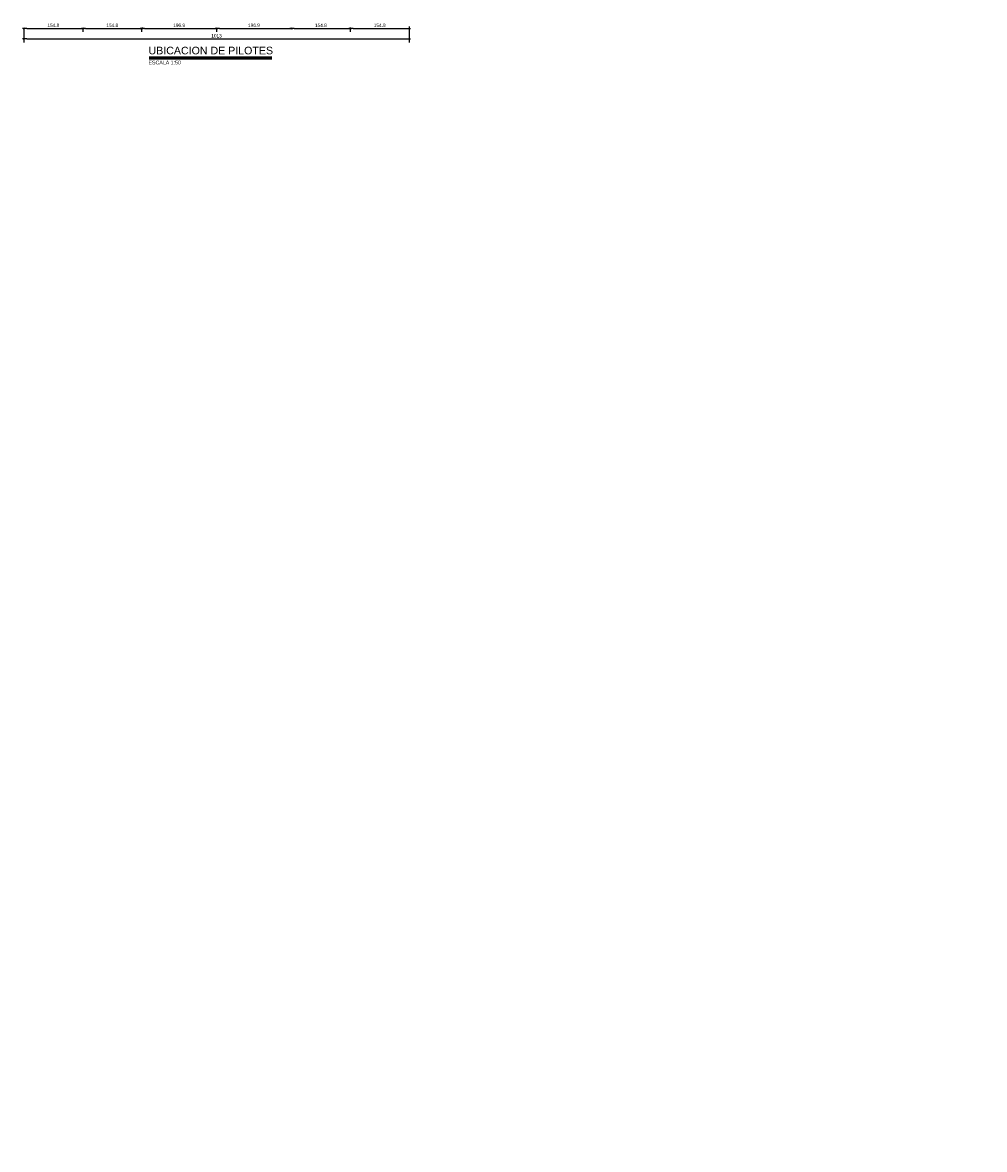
# Model space of a CAD drawing. Header units: millimetres. Extents: x 19442 to 19711, y 4351 to 4752.
# Tile 2 of 256: x 19444 to 19469, y 4486 to 4515. Entities that reach past the tile are written whole.
import ezdxf
from ezdxf.enums import TextEntityAlignment as Align

# ---------------------------------------------------------------- set-up
doc = ezdxf.new("R2010")
doc.units = ezdxf.units.MM
for name, color, linetype in [('0 @ 0.5', 7, 'Continuous'), ('cotas', 1, 'Continuous'), ('cotas @ 500', 1, 'Continuous'), ('TEXTOS TITULOS @ 0.5', 3, 'Continuous')]:
    doc.layers.add(name, color=color, linetype=linetype)
doc.styles.add('century gothic', font='GOTHIC.TTF')
doc.styles.add('NOTAS', font='GOTHIC.TTF')
doc.styles.add('SMCtitulos', font='sanss___.ttf')
doc.dimstyles.new('ANOTATIVE 100 SMCONSTRUCCIONES', dxfattribs={"dimscale": 0, "dimtxt": 0.18, "dimasz": 0.15, "dimexe": 0.18, "dimexo": 0.09, "dimgap": 0.1, "dimtad": 1, "dimzin": 0, "dimdsep": 46, "dimtxsty": 'century gothic', "dimblk1": 'FLECHA1', "dimblk2": 'FLECHA1', "dimsah": 1, "dimcen": 0.18, "dimdle": 0.075, "dimclrd": 1, "dimclre": 1, "dimclrt": 2, "dimaunit": 1, "dimadec": 0, "dimazin": 0, "dimtfac": 0.75, "dimtix": 1, "dimtmove": 2, "dimatfit": 3, "dimfxl": 0.09, "dimtvp": 1.5, "dimtfill": 1, "dimtolj": 1, "dimtzin": 0, "dimarcsym": 0})
doc.dimstyles.new('ANOTATIVE CM SMCONSTRUCCIONES', dxfattribs={"dimscale": 0, "dimtxt": 0.18, "dimasz": 0.15, "dimexe": 0.18, "dimexo": 0.18, "dimgap": 0.07, "dimtad": 1, "dimdec": 1, "dimlfac": 100, "dimdsep": 46, "dimtxsty": 'century gothic', "dimblk1": 'FLECHA1', "dimblk2": 'FLECHA1', "dimsah": 1, "dimcen": 0.18, "dimdle": 0.075, "dimclrd": 1, "dimclre": 1, "dimclrt": 2, "dimaunit": 1, "dimadec": 0, "dimazin": 2, "dimtfac": 0.75, "dimtdec": 1, "dimtix": 1, "dimtmove": 2, "dimatfit": 3, "dimfxl": 0.09, "dimtvp": 1.5, "dimtfill": 1, "dimtolj": 1, "dimtzin": 0, "dimarcsym": 0})

# ---------------------------------------------------------------- blocks, each defined once
blk = doc.blocks.new('FLECHA1')
at = {"color": 4}
blk.add_line((-0.24618, -0.24808), (0.24808, 0.25), dxfattribs=at)
at = {"color": 1}
blk.add_line((-1, 0), (0.49616, 0), dxfattribs=at)
blk = doc.blocks.new('*D494')
at = {"layer": 'cotas', "color": 1, "lineweight": -2, "transparency": 16777216}
for p, q in [((19614.326, 4625.845), (19614.326, 4700.845)), ((19570.984, 4550.845), (19524.326, 4550.845)), ((19614.326, 4548.43), (19614.326, 4550.845)), ((19570.534, 4548.43), (19524.326, 4548.43)), ((19614.326, 4473.43), (19614.326, 4398.43))]:
    blk.add_line(p, q, dxfattribs=at)
at = {"layer": 'Defpoints', "color": 0, "transparency": 16777216}
for p in [(19614.326, 4550.845), (19615.984, 4550.845), (19615.534, 4548.43)]:
    blk.add_point(p, dxfattribs=at)
at = {"layer": 'cotas', "color": 1, "lineweight": -2, "transparency": 16777216, "xscale": 75, "yscale": 75, "zscale": 75}
for p, rotation in [((19614.326, 4550.845), 270), ((19614.326, 4548.43), 90)]:
    blk.add_blockref('FLECHA1', p, dxfattribs=dict(at, rotation=rotation))
at = {"layer": 'cotas', "color": 2, "transparency": 16777216, "insert": (19517.338, 4549.637), "char_height": 90, "attachment_point": 5, "rotation": 90, "style": 'century gothic', "bg_fill": 3, "box_fill_scale": 1.1, "bg_fill_color": 256, "bg_fill_true_color": 13158600, "bg_fill_transparency": 0}
blk.add_mtext('\\A1;2.42', dxfattribs=at)
blk = doc.blocks.new('*U16')
at = {"color": 2}
blk.add_line((0, 0.052), (6.45, 0.052), dxfattribs=at)
at = {"color": 250}
blk.add_line((0, 0), (6.45, 0), dxfattribs=at)
at = {"color": 7}
blk.add_line((0, -0.047), (6.45, -0.047), dxfattribs=at)
at = {"color": 0, "linetype": 'ByBlock', "lineweight": -2, "style": 'NOTAS'}
for tag, p in [('1TITLE', (0.027, 1.014)), ('2TITLE', (-0.043, 0.181))]:
    blk.add_attdef(tag, p, '', height=0.3, dxfattribs=at)
blk.add_attdef('SCALE', text='', height=0.18, dxfattribs=at).set_placement((-0.043, -0.148), align=Align.TOP_LEFT)
blk = doc.blocks.new('*D424')
at = {"color": 1, "lineweight": -2, "transparency": 16777216}
for p, q in [((19444.108, 4515.089), (19444.108, 4515.005)), ((19444.183, 4515.095), (19445.581, 4515.095)), ((19445.656, 4515.089), (19445.656, 4515.005))]:
    blk.add_line(p, q, dxfattribs=at)
at = {"layer": 'Defpoints', "color": 0, "transparency": 16777216}
for p in [(19444.108, 4515.179), (19445.656, 4515.179), (19445.656, 4515.095)]:
    blk.add_point(p, dxfattribs=at)
at = {"color": 1, "lineweight": -2, "transparency": 16777216, "xscale": 0.075, "yscale": 0.075, "zscale": 0.075, "rotation": 180}
blk.add_blockref('FLECHA1', (19444.108, 4515.095), dxfattribs=at)
at = {"color": 1, "lineweight": -2, "transparency": 16777216, "xscale": 0.075, "yscale": 0.075, "zscale": 0.075}
blk.add_blockref('FLECHA1', (19445.656, 4515.095), dxfattribs=at)
at = {"color": 2, "transparency": 16777216, "insert": (19444.882, 4515.177), "char_height": 0.09, "attachment_point": 5, "style": 'century gothic', "bg_fill": 3, "box_fill_scale": 1.1, "bg_fill_color": 256, "bg_fill_true_color": 13158600, "bg_fill_transparency": 0}
blk.add_mtext('\\A1;154.8', dxfattribs=at)
blk = doc.blocks.new('*D425')
at = {"color": 1, "lineweight": -2, "transparency": 16777216}
for p, q in [((19445.656, 4515.089), (19445.656, 4515.005)), ((19445.731, 4515.095), (19447.129, 4515.095)), ((19447.204, 4515.089), (19447.204, 4515.005))]:
    blk.add_line(p, q, dxfattribs=at)
at = {"layer": 'Defpoints', "color": 0, "transparency": 16777216}
for p in [(19445.656, 4515.179), (19447.204, 4515.179), (19447.204, 4515.095)]:
    blk.add_point(p, dxfattribs=at)
at = {"color": 1, "lineweight": -2, "transparency": 16777216, "xscale": 0.075, "yscale": 0.075, "zscale": 0.075, "rotation": 180}
blk.add_blockref('FLECHA1', (19445.656, 4515.095), dxfattribs=at)
at = {"color": 1, "lineweight": -2, "transparency": 16777216, "xscale": 0.075, "yscale": 0.075, "zscale": 0.075}
blk.add_blockref('FLECHA1', (19447.204, 4515.095), dxfattribs=at)
at = {"color": 2, "transparency": 16777216, "insert": (19446.43, 4515.177), "char_height": 0.09, "attachment_point": 5, "style": 'century gothic', "bg_fill": 3, "box_fill_scale": 1.1, "bg_fill_color": 256, "bg_fill_true_color": 13158600, "bg_fill_transparency": 0}
blk.add_mtext('\\A1;154.8', dxfattribs=at)
blk = doc.blocks.new('*D426')
at = {"color": 1, "lineweight": -2, "transparency": 16777216}
for p, q in [((19447.204, 4515.089), (19447.204, 4515.005)), ((19447.279, 4515.095), (19449.098, 4515.095)), ((19449.173, 4515.099), (19449.173, 4515.005))]:
    blk.add_line(p, q, dxfattribs=at)
at = {"layer": 'Defpoints', "color": 0, "transparency": 16777216}
for p in [(19447.204, 4515.179), (19449.173, 4515.189), (19449.173, 4515.095)]:
    blk.add_point(p, dxfattribs=at)
at = {"color": 1, "lineweight": -2, "transparency": 16777216, "xscale": 0.075, "yscale": 0.075, "zscale": 0.075, "rotation": 180}
blk.add_blockref('FLECHA1', (19447.204, 4515.095), dxfattribs=at)
at = {"color": 1, "lineweight": -2, "transparency": 16777216, "xscale": 0.075, "yscale": 0.075, "zscale": 0.075}
blk.add_blockref('FLECHA1', (19449.173, 4515.095), dxfattribs=at)
at = {"color": 2, "transparency": 16777216, "insert": (19448.189, 4515.177), "char_height": 0.09, "attachment_point": 5, "style": 'century gothic', "bg_fill": 3, "box_fill_scale": 1.1, "bg_fill_color": 256, "bg_fill_true_color": 13158600, "bg_fill_transparency": 0}
blk.add_mtext('\\A1;196.9', dxfattribs=at)
blk = doc.blocks.new('*D427')
at = {"color": 1, "lineweight": -2, "transparency": 16777216}
for p, q in [((19449.173, 4515.099), (19449.173, 4515.005)), ((19449.248, 4515.095), (19451.067, 4515.095))]:
    blk.add_line(p, q, dxfattribs=at)
at = {"layer": 'Defpoints', "color": 0, "transparency": 16777216}
for p in [(19449.173, 4515.189), (19451.142, 4515.095), (19451.142, 4515.095)]:
    blk.add_point(p, dxfattribs=at)
at = {"color": 1, "lineweight": -2, "transparency": 16777216, "xscale": 0.075, "yscale": 0.075, "zscale": 0.075, "rotation": 180}
blk.add_blockref('FLECHA1', (19449.173, 4515.095), dxfattribs=at)
at = {"color": 1, "lineweight": -2, "transparency": 16777216, "xscale": 0.075, "yscale": 0.075, "zscale": 0.075}
blk.add_blockref('FLECHA1', (19451.142, 4515.095), dxfattribs=at)
at = {"color": 2, "transparency": 16777216, "insert": (19450.157, 4515.177), "char_height": 0.09, "attachment_point": 5, "style": 'century gothic', "bg_fill": 3, "box_fill_scale": 1.1, "bg_fill_color": 256, "bg_fill_true_color": 13158600, "bg_fill_transparency": 0}
blk.add_mtext('\\A1;196.9', dxfattribs=at)
blk = doc.blocks.new('*D428')
at = {"color": 1, "lineweight": -2, "transparency": 16777216}
for p, q in [((19451.217, 4515.095), (19452.615, 4515.095)), ((19452.69, 4515.117), (19452.69, 4515.005))]:
    blk.add_line(p, q, dxfattribs=at)
at = {"layer": 'Defpoints', "color": 0, "transparency": 16777216}
for p in [(19451.142, 4515.095), (19452.69, 4515.207), (19452.69, 4515.095)]:
    blk.add_point(p, dxfattribs=at)
at = {"color": 1, "lineweight": -2, "transparency": 16777216, "xscale": 0.075, "yscale": 0.075, "zscale": 0.075, "rotation": 180}
blk.add_blockref('FLECHA1', (19451.142, 4515.095), dxfattribs=at)
at = {"color": 1, "lineweight": -2, "transparency": 16777216, "xscale": 0.075, "yscale": 0.075, "zscale": 0.075}
blk.add_blockref('FLECHA1', (19452.69, 4515.095), dxfattribs=at)
at = {"color": 2, "transparency": 16777216, "insert": (19451.916, 4515.177), "char_height": 0.09, "attachment_point": 5, "style": 'century gothic', "bg_fill": 3, "box_fill_scale": 1.1, "bg_fill_color": 256, "bg_fill_true_color": 13158600, "bg_fill_transparency": 0}
blk.add_mtext('\\A1;154.8', dxfattribs=at)
blk = doc.blocks.new('*D429')
at = {"color": 1, "lineweight": -2, "transparency": 16777216}
for p, q in [((19452.69, 4515.117), (19452.69, 4515.005)), ((19452.765, 4515.095), (19454.163, 4515.095)), ((19454.238, 4515.149), (19454.238, 4515.005))]:
    blk.add_line(p, q, dxfattribs=at)
at = {"layer": 'Defpoints', "color": 0, "transparency": 16777216}
for p in [(19454.238, 4515.239), (19452.69, 4515.207), (19454.238, 4515.095)]:
    blk.add_point(p, dxfattribs=at)
at = {"color": 1, "lineweight": -2, "transparency": 16777216, "xscale": 0.075, "yscale": 0.075, "zscale": 0.075, "rotation": 180}
blk.add_blockref('FLECHA1', (19452.69, 4515.095), dxfattribs=at)
at = {"color": 1, "lineweight": -2, "transparency": 16777216, "xscale": 0.075, "yscale": 0.075, "zscale": 0.075}
blk.add_blockref('FLECHA1', (19454.238, 4515.095), dxfattribs=at)
at = {"color": 2, "transparency": 16777216, "insert": (19453.464, 4515.177), "char_height": 0.09, "attachment_point": 5, "style": 'century gothic', "bg_fill": 3, "box_fill_scale": 1.1, "bg_fill_color": 256, "bg_fill_true_color": 13158600, "bg_fill_transparency": 0}
blk.add_mtext('\\A1;154.8', dxfattribs=at)
blk = doc.blocks.new('*D430')
at = {"color": 1, "lineweight": -2, "transparency": 16777216}
for p, q in [((19444.108, 4515.089), (19444.108, 4514.728)), ((19454.238, 4515.149), (19454.238, 4514.728)), ((19444.183, 4514.818), (19454.163, 4514.818))]:
    blk.add_line(p, q, dxfattribs=at)
at = {"layer": 'Defpoints', "color": 0, "transparency": 16777216}
for p in [(19454.238, 4515.239), (19444.108, 4515.179), (19454.238, 4514.818)]:
    blk.add_point(p, dxfattribs=at)
at = {"color": 1, "lineweight": -2, "transparency": 16777216, "xscale": 0.075, "yscale": 0.075, "zscale": 0.075, "rotation": 180}
blk.add_blockref('FLECHA1', (19444.108, 4514.818), dxfattribs=at)
at = {"color": 1, "lineweight": -2, "transparency": 16777216, "xscale": 0.075, "yscale": 0.075, "zscale": 0.075}
blk.add_blockref('FLECHA1', (19454.238, 4514.818), dxfattribs=at)
at = {"color": 2, "transparency": 16777216, "insert": (19449.173, 4514.9), "char_height": 0.09, "attachment_point": 5, "style": 'century gothic', "bg_fill": 3, "box_fill_scale": 1.1, "bg_fill_color": 256, "bg_fill_true_color": 13158600, "bg_fill_transparency": 0}
blk.add_mtext('\\A1;1013', dxfattribs=at)
blk = doc.blocks.new('*U741')
at = {"layer": 'cotas @ 500'}
dim = blk.add_linear_dim(base=(19614.326038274, 4550.84482378), p1=(19615.533859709, 4548.42982378), p2=(19615.98360808, 4550.84482378), angle=90, dimstyle='ANOTATIVE 100 SMCONSTRUCCIONES', override={"dimscale": 500, "dimtix": 1, "dimtofl": 1, "dimtmove": 1, "dimatfit": 1}, dxfattribs=at)
dim.commit()
dim.dimension.update_dxf_attribs({"geometry": '*D494', "text_midpoint": (19517.337595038, 4549.63732378)})

msp = doc.modelspace()

# ---------------------------------------------------------------- block references
at = {"layer": 'cotas'}
msp.add_blockref('*U741', (0, 0), dxfattribs=at)
at = {"layer": 'TEXTOS TITULOS @ 0.5'}
ref = msp.add_blockref('*U16', (19447.4055, 4514.3225), dxfattribs=dict(at, xscale=0.5, yscale=0.5, zscale=0.5))
ref.add_attrib('2TITLE', 'UBICACION DE PILOTES', (19447.384, 4514.4131), dxfattribs={"layer": '0', "color": 0, "linetype": 'ByBlock', "lineweight": -2, "height": 0.2, "style": 'SMCtitulos'})
ref.add_attrib('SCALE', 'ESCALA 1:50', dxfattribs={"layer": '0', "color": 0, "linetype": 'ByBlock', "lineweight": -2, "height": 0.1, "style": 'NOTAS'}).set_placement((19447.384, 4514.2487), align=Align.TOP_LEFT)

# ---------------------------------------------------------------- dimensions: what is measured, and where the dimension line sits
at = {"layer": '0 @ 0.5'}
dim = msp.add_linear_dim(base=(19445.6561, 4515.0946), p1=(19444.108, 4515.1791), p2=(19445.6561, 4515.1791), dimstyle='ANOTATIVE CM SMCONSTRUCCIONES', override={"dimscale": 0.5, "dimtix": 1, "dimtofl": 1, "dimtmove": 2, "dimatfit": 3}, dxfattribs=at)
dim.commit()
dim.dimension.update_dxf_attribs({"geometry": '*D424', "text_midpoint": (19444.8821, 4515.1768)})

# ---------------------------------------------------------------- next in the draw order: dimensions: what is measured, and where the dimension line sits
dim = msp.add_linear_dim(base=(19447.2042, 4515.0946), p1=(19445.6561, 4515.1791), p2=(19447.2042, 4515.1791), dimstyle='ANOTATIVE CM SMCONSTRUCCIONES', override={"dimscale": 0.5, "dimtix": 1, "dimtofl": 1, "dimtmove": 2, "dimatfit": 3}, dxfattribs=at)
dim.commit()
dim.dimension.update_dxf_attribs({"geometry": '*D425', "text_midpoint": (19446.4302, 4515.1768)})

# ---------------------------------------------------------------- next in the draw order: dimensions: what is measured, and where the dimension line sits
dim = msp.add_linear_dim(base=(19449.173, 4515.0946), p1=(19447.2042, 4515.1791), p2=(19449.173, 4515.1894), dimstyle='ANOTATIVE CM SMCONSTRUCCIONES', override={"dimscale": 0.5, "dimtix": 1, "dimtofl": 1, "dimtmove": 2, "dimatfit": 3}, dxfattribs=at)
dim.commit()
dim.dimension.update_dxf_attribs({"geometry": '*D426', "text_midpoint": (19448.1886, 4515.1768)})

# ---------------------------------------------------------------- next in the draw order: dimensions: what is measured, and where the dimension line sits
dim = msp.add_linear_dim(base=(19451.1417, 4515.0946), p1=(19449.173, 4515.1894), p2=(19451.1417, 4515.0946), dimstyle='ANOTATIVE CM SMCONSTRUCCIONES', override={"dimscale": 0.5, "dimtix": 1, "dimtofl": 1, "dimtmove": 2, "dimatfit": 3}, dxfattribs=at)
dim.commit()
dim.dimension.update_dxf_attribs({"geometry": '*D427', "text_midpoint": (19450.1573, 4515.1768)})

# ---------------------------------------------------------------- next in the draw order: dimensions: what is measured, and where the dimension line sits
dim = msp.add_linear_dim(base=(19452.6898, 4515.0946), p1=(19451.1417, 4515.0946), p2=(19452.6898, 4515.2069), dimstyle='ANOTATIVE CM SMCONSTRUCCIONES', override={"dimscale": 0.5, "dimtix": 1, "dimtofl": 1, "dimtmove": 2, "dimatfit": 3}, dxfattribs=at)
dim.commit()
dim.dimension.update_dxf_attribs({"geometry": '*D428', "text_midpoint": (19451.9158, 4515.1768)})

# ---------------------------------------------------------------- next in the draw order: dimensions: what is measured, and where the dimension line sits
dim = msp.add_linear_dim(base=(19454.2379, 4515.0946), p1=(19452.6898, 4515.2069), p2=(19454.2379, 4515.2394), dimstyle='ANOTATIVE CM SMCONSTRUCCIONES', override={"dimscale": 0.5, "dimtix": 1, "dimtofl": 1, "dimtmove": 2, "dimatfit": 3}, dxfattribs=at)
dim.commit()
dim.dimension.update_dxf_attribs({"geometry": '*D429', "text_midpoint": (19453.4639, 4515.1768)})

# ---------------------------------------------------------------- next in the draw order: dimensions: what is measured, and where the dimension line sits
dim = msp.add_linear_dim(base=(19454.2379, 4514.8179), p1=(19444.108, 4515.1791), p2=(19454.2379, 4515.2394), dimstyle='ANOTATIVE CM SMCONSTRUCCIONES', override={"dimscale": 0.5, "dimtix": 1, "dimtofl": 1, "dimtmove": 2, "dimatfit": 3}, dxfattribs=at)
dim.commit()
dim.dimension.update_dxf_attribs({"geometry": '*D430', "text_midpoint": (19449.173, 4514.9001)})

doc.saveas('drawing.dxf')
